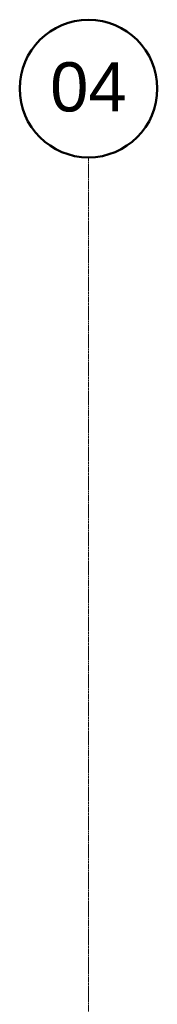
# Model space of a CAD drawing. Header units: millimetres. Extents: x -281 to 121694, y -16481 to 65128.
# Tile 253 of 256: x 9650 to 10350, y 60124 to 65128. Entities that reach past the tile are written whole.
import ezdxf

# ---------------------------------------------------------------- set-up
doc = ezdxf.new("R2010")
doc.units = ezdxf.units.MM
doc.linetypes.add('Grid Line', pattern=[12, 6, -2, 2, -2])
doc.layers.add('A--L$07A__Stramien', color=1, linetype='Continuous', lineweight=5)
doc.layers.add('A--T$07A__Stramien', color=1, linetype='Continuous', lineweight=50)
doc.styles.add('Arial', font='arial.ttf', dxfattribs={"height": 250})

# ---------------------------------------------------------------- blocks, each defined once
blk = doc.blocks.new('Grid - NLRS_00_LAB_UN_grid head_gen_cpz-378613-L_80_ 13')
at = {"layer": 'A--T$07A__Stramien'}
blk.add_circle((0, 0), 3.5, dxfattribs=at)

msp = doc.modelspace()

# ---------------------------------------------------------------- linework, layer by layer
at = {"layer": 'A--L$07A__Stramien', "linetype": 'Grid Line'}
msp.add_line((10000, 64428.4), (10000, 5044.8), dxfattribs=at)

# ---------------------------------------------------------------- block references
at = {"layer": 'A--T$07A__Stramien', "xscale": 99.99999999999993, "yscale": 99.99999999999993, "zscale": 99.99999999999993, "rotation": 180}
msp.add_blockref('Grid - NLRS_00_LAB_UN_grid head_gen_cpz-378613-L_80_ 13', (10000, 64778.4), dxfattribs=at)

# ---------------------------------------------------------------- texts
at = {"layer": 'A--T$07A__Stramien', "lineweight": 5, "insert": (9805.1, 64912), "char_height": 250, "width": 464.979, "attachment_point": 1, "style": 'Arial'}
msp.add_mtext('04', dxfattribs=at)

doc.saveas('drawing.dxf')
